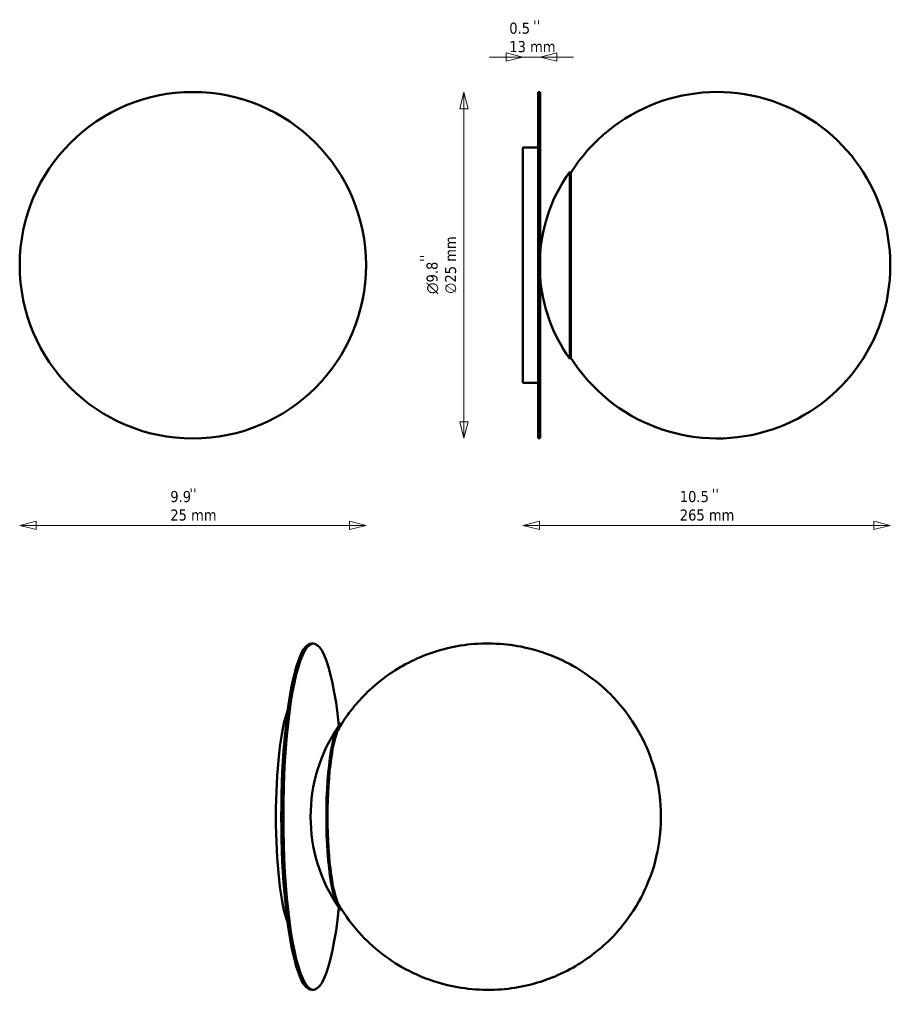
# Model space of a CAD drawing. Header units: millimetres. Extents: x 103 to 732, y 192 to 904.
import ezdxf

# ---------------------------------------------------------------- set-up
doc = ezdxf.new("R2010")
doc.units = ezdxf.units.MM
doc.header["$LTSCALE"] = 4
for name, color, linetype, lineweight in [('Symbol (ISO)', 7, 'Continuous', 50), ('Widoczne (ISO)', 7, 'Continuous', 50), ('Wymiar (ISO)', 7, 'Continuous', 18)]:
    doc.layers.add(name, color=color, linetype=linetype, lineweight=lineweight)
doc.styles.add('Tekst notatki (ISO)', font='tahoma.ttf')
doc.dimstyles.new('Domyślne (ISO)', dxfattribs={"dimscale": 4, "dimtxt": 2, "dimasz": 3, "dimexe": 3.175, "dimexo": 0, "dimgap": 0.762, "dimtad": 1, "dimdec": 1, "dimlfac": 0.03937, "dimrnd": 1e-08, "dimzin": 0, "dimdsep": 46, "dimtxsty": 'Tekst notatki (ISO)', "dimblk": 'Filled-1', "dimcen": 0.09, "dimdle": 10, "dimse1": 1, "dimse2": 1, "dimclrd": 256, "dimclre": 256, "dimclrt": 256, "dimadec": 0, "dimazin": 0, "dimtfac": 1, "dimtmove": 0, "dimatfit": 3, "dimfxl": 1, "dimtolj": 1, "dimlwd": 15, "dimlwe": 15, "dimarcsym": 0})

# ---------------------------------------------------------------- blocks, each defined once
blk = doc.blocks.new('Filled-1')
at = {"color": 0}
for p, q in [((0, 0), (-1, 0.25)), ((-1, 0.25), (-1, -0.25)), ((-1, 0), (0, 0)), ((-1, -0.25), (0, 0))]:
    blk.add_line(p, q, dxfattribs=at)
at = {"color": 0, "flags": 128}
blk.add_lwpolyline([(-1, -0.25), (0, 0), (-1, 0.25), (-1, -0.25)], dxfattribs=at)
at = {"color": 0}
blk.add_solid([(-1, -0.25), (0, 0), (-1, 0.25), (-1, -0.25)], dxfattribs=at)
blk = doc.blocks.new('*D5')
at = {"layer": 'Defpoints', "color": 0, "transparency": 16777216}
for p in [(477.86, 851.2), (424.29, 601.2), (477.86, 601.2)]:
    blk.add_point(p, dxfattribs=at)
at = {"layer": 'Wymiar (ISO)', "lineweight": 15, "transparency": 16777216}
blk.add_line((424.29, 839.2), (424.29, 613.2), dxfattribs=at)
at = {"layer": 'Wymiar (ISO)', "lineweight": 15, "transparency": 16777216, "xscale": 12, "yscale": 12, "zscale": 12}
for p, rotation in [((424.29, 851.2), 90), ((424.29, 601.2), 270)]:
    blk.add_blockref('Filled-1', p, dxfattribs=dict(at, rotation=rotation))
at = {"layer": 'Wymiar (ISO)', "lineweight": 18, "transparency": 16777216, "insert": (397.32, 705.45), "char_height": 8, "attachment_point": 1, "rotation": 90, "style": 'Tekst notatki (ISO)'}
blk.add_mtext('\\A1;{\\fAIGDT|b0|i0;\\ln}\\fTahoma|b0|i0;{\\H8.0000;9.8}\\P∅25 mm', dxfattribs=at)
blk = doc.blocks.new('*D6')
at = {"layer": 'Defpoints', "color": 0, "transparency": 16777216}
for p in [(479.36, 876.55), (479.36, 851.2), (466.86, 811.2)]:
    blk.add_point(p, dxfattribs=at)
at = {"layer": 'Wymiar (ISO)', "lineweight": 15, "transparency": 16777216}
for p, q in [((454.86, 876.55), (442.86, 876.55)), ((466.86, 876.55), (479.36, 876.55)), ((491.36, 876.55), (503.36, 876.55))]:
    blk.add_line(p, q, dxfattribs=at)
at = {"layer": 'Wymiar (ISO)', "lineweight": 15, "transparency": 16777216, "xscale": 12, "yscale": 12, "zscale": 12}
blk.add_blockref('Filled-1', (466.86, 876.55), dxfattribs=at)
at = {"layer": 'Wymiar (ISO)', "lineweight": 15, "transparency": 16777216, "xscale": 12, "yscale": 12, "zscale": 12, "rotation": 180}
blk.add_blockref('Filled-1', (479.36, 876.55), dxfattribs=at)
at = {"layer": 'Wymiar (ISO)', "lineweight": 18, "transparency": 16777216, "insert": (457.09, 901.43), "char_height": 8, "attachment_point": 1, "style": 'Tekst notatki (ISO)'}
blk.add_mtext('\\A1;0.5\\P13 mm', dxfattribs=at)
blk = doc.blocks.new('*D7')
at = {"layer": 'Defpoints', "color": 0, "transparency": 16777216}
for p in [(732.3, 726.09), (466.86, 641.2), (466.86, 538.28)]:
    blk.add_point(p, dxfattribs=at)
at = {"layer": 'Wymiar (ISO)', "lineweight": 15, "transparency": 16777216}
blk.add_line((720.3, 538.28), (478.86, 538.28), dxfattribs=at)
at = {"layer": 'Wymiar (ISO)', "lineweight": 15, "transparency": 16777216, "xscale": 12, "yscale": 12, "zscale": 12, "rotation": 180}
blk.add_blockref('Filled-1', (466.86, 538.28), dxfattribs=at)
at = {"layer": 'Wymiar (ISO)', "lineweight": 15, "transparency": 16777216, "xscale": 12, "yscale": 12, "zscale": 12}
blk.add_blockref('Filled-1', (732.3, 538.28), dxfattribs=at)
at = {"layer": 'Wymiar (ISO)', "lineweight": 18, "transparency": 16777216, "insert": (580.24, 563.15), "char_height": 8, "attachment_point": 1, "style": 'Tekst notatki (ISO)'}
blk.add_mtext('\\A1;10.5\\P265 mm', dxfattribs=at)
blk = doc.blocks.new('*D8')
at = {"layer": 'Defpoints', "color": 0, "transparency": 16777216}
for p in [(103.46, 726.2), (353.68, 726.2), (103.46, 538.28)]:
    blk.add_point(p, dxfattribs=at)
at = {"layer": 'Wymiar (ISO)', "lineweight": 15, "transparency": 16777216}
blk.add_line((341.68, 538.28), (115.46, 538.28), dxfattribs=at)
at = {"layer": 'Wymiar (ISO)', "lineweight": 15, "transparency": 16777216, "xscale": 12, "yscale": 12, "zscale": 12, "rotation": 180}
blk.add_blockref('Filled-1', (103.46, 538.28), dxfattribs=at)
at = {"layer": 'Wymiar (ISO)', "lineweight": 15, "transparency": 16777216, "xscale": 12, "yscale": 12, "zscale": 12}
blk.add_blockref('Filled-1', (353.68, 538.28), dxfattribs=at)
at = {"layer": 'Wymiar (ISO)', "lineweight": 18, "transparency": 16777216, "insert": (212.24, 563.15), "char_height": 8, "attachment_point": 1, "style": 'Tekst notatki (ISO)'}
blk.add_mtext('\\A1;9.9\\P25 mm', dxfattribs=at)

msp = doc.modelspace()

# ---------------------------------------------------------------- linework, layer by layer
at = {"layer": 'Widoczne (ISO)'}
for p, q in [((477.86, 601.2), (477.86, 851.2)), ((477.86, 851.2), (479.36, 851.2)), ((479.36, 601.2), (479.36, 851.2)), ((466.86, 811.2), (466.86, 641.2)), ((466.86, 811.2), (471.2, 811.2)), ((472.36, 811.2), (472.32, 811.16)), ((472.36, 811.2), (476.36, 811.2)), ((476.36, 811.2), (476.39, 811.16)), ((477.52, 811.2), (477.86, 811.2)), ((500.74, 793.7), (500.74, 658.7)), ((501.56, 793.12), (500.74, 793.7)), ((501.56, 793.12), (501.56, 659.28)), ((732.3, 726.09), (732.3, 726.31)), ((501.56, 659.28), (500.74, 658.7)), ((466.86, 641.2), (477.86, 641.2)), ((477.86, 601.2), (479.36, 601.2)), ((314.13, 452.93), (315.61, 452.93)), ((314.13, 202.93), (315.61, 202.93))]:
    msp.add_line(p, q, dxfattribs=at)
msp.add_circle((228.57, 726.2), 125.11, dxfattribs=at)
for centre, radius, start, end in [((607.3, 726.31), 125, 0, 147.77182), ((595.08, 726.2), 116, 144.41595, 176.04543), ((607.3, 726.09), 125, 212.22818, 0), ((595.08, 726.2), 116, 183.95457, 215.58405), ((429.57, 327.93), 116, 145.67057, 214.32943)]:
    msp.add_arc(centre, radius, start, end, dxfattribs=at)
for centre, major_axis, start_param, end_param in [((315.61, 327.93), (0, 125), 5.266846, 10.441117), ((314.13, 327.93), (0, 125), 0, 3.141593), ((303.3, 327.93), (0, 85), 0.439063, 2.702529), ((336.67, 327.93), (0, -67.5), 3.172909, 6.251869), ((337.47, 327.93), (0, -66.92), 3.355301, 6.069477)]:
    msp.add_ellipse(centre, major_axis=major_axis, ratio=0.173648, start_param=start_param, end_param=end_param, dxfattribs=at)
for points, knots in [([(471.2, 811.2), (471.2, 811.2), (471.24, 811.2), (471.48, 811.19), (471.77, 811.18), (472.41, 811.16), (472.76, 811.15), (473.54, 811.14), (473.96, 811.14), (474.76, 811.14), (475.18, 811.14), (475.82, 811.15), (476.07, 811.16), (476.62, 811.17), (476.9, 811.18), (477.28, 811.19), (477.39, 811.19), (477.5, 811.2), (477.52, 811.2), (477.52, 811.2)], [-1.8522793, -1.8522793, -1.8522793, -1.8522793, -1.7851021, -1.7851021, -1.6670513, -1.6670513, -1.5744374, -1.5744374, -1.4818234, -1.4818234, -1.3892094, -1.3892094, -1.328096, -1.328096, -1.2317723, -1.2317723, -1.1576771, -1.1576771, -1.1113676, -1.1113676, -1.1113676, -1.1113676]), ([(333.45, 265.15), (333.91, 264.34), (334.4, 263.52), (338.4, 256.98), (343.03, 250.17), (355.16, 237.28), (360.84, 231.97), (379.04, 218.79), (393.92, 210.73), (425.32, 203.17), (439.84, 202.06), (467, 204.7), (479.53, 208.16), (502.41, 217.79), (512.13, 224.16), (530.12, 238.55), (536.72, 246.3), (549.6, 263.48), (553.23, 271.17), (561.32, 289.44), (562.56, 295.81), (564.18, 303.17), (564.53, 305.05), (565.2, 308.98), (565.47, 310.88), (565.96, 314.81), (566.13, 316.73), (566.43, 320.62), (566.52, 322.53), (566.62, 326.18), (566.64, 327.91), (566.59, 331.39), (566.53, 333.12), (566.33, 336.62), (566.2, 338.36), (565.86, 341.87), (565.66, 343.59), (564.68, 350.52), (564.17, 356.17), (557.48, 375.41), (554.75, 383.56), (542.21, 402.52), (537.37, 409.08), (525.14, 421.27), (519.33, 426.34), (500.92, 438.88), (485.97, 446.34), (454.94, 453.04), (440.51, 453.79), (413.62, 450.6), (401.26, 446.9), (378.69, 436.88), (369.17, 430.37), (351.53, 415.73), (345.13, 407.94), (337.53, 397.46), (335.3, 393.91), (333.45, 390.71)], [4.421265, 4.421265, 4.421265, 4.421265, 4.435383, 4.435383, 4.53, 4.53, 4.587183, 4.587183, 4.670622, 4.670622, 4.729305, 4.729305, 4.785384, 4.785384, 4.850457, 4.850457, 4.939879, 4.939879, 5.086354, 5.086354, 5.38043, 5.38043, 5.504852, 5.504852, 5.667038, 5.667038, 5.873932, 5.873932, 6.12178, 6.12178, 6.3631, 6.3631, 6.596709, 6.596709, 6.80105, 6.80105, 6.968009, 6.968009, 7.391124, 7.391124, 7.597066, 7.597066, 7.682547, 7.682547, 7.736338, 7.736338, 7.816527, 7.816527, 7.8746, 7.8746, 7.930927, 7.930927, 7.997056, 7.997056, 8.088959, 8.088959, 8.145106, 8.145106, 8.145106, 8.145106])]:
    msp.add_open_spline(points, degree=3, knots=knots, dxfattribs=at)

# ---------------------------------------------------------------- texts
at = {"layer": 'Symbol (ISO)', "char_height": 8, "attachment_point": 1, "style": 'Tekst notatki (ISO)'}
for insert in [(474.29, 903.12), (226.1, 565.18), (603.32, 564.91)]:
    msp.add_mtext("\\fTahoma|b0|i0;''", dxfattribs=dict(at, insert=insert))
at = {"layer": 'Symbol (ISO)', "insert": (392.54, 728.55), "char_height": 8, "attachment_point": 1, "rotation": 90, "style": 'Tekst notatki (ISO)'}
msp.add_mtext("\\fTahoma|b0|i0;''", dxfattribs=at)

# ---------------------------------------------------------------- dimensions: what is measured, and where the dimension line sits
at = {"layer": 'Wymiar (ISO)', "lineweight": 18}
for base, p1, p2, angle, text, override, picture, middle in [((479.36, 876.55), (466.86, 811.2), (479.36, 851.2), 180, '<>\\P13 mm', {"dimgap": 0.762, "dimdec": 1, "dimlfac": 0.03937, "dimpost": '\\X', "dimse1": 1, "dimse2": 1, "dimtol": 0, "dimlim": 0, "dimtp": 0, "dimtm": 0, "dimtdec": 2, "dimtofl": 1, "dimatfit": 1, "dimtvp": -0.25}, '*D6', (473.11, 876.55)), ((424.29, 601.2), (477.86, 851.2), (477.86, 601.2), 90, '{\\fAIGDT|b0|i0;\\ln}\\fTahoma|b0|i0;{\\H8.0000;<>}\\P∅25 mm', {"dimgap": 0.762, "dimdec": 1, "dimlfac": 0.03937, "dimpost": '\\X', "dimse1": 1, "dimse2": 1, "dimtol": 0, "dimlim": 0, "dimtp": 0, "dimtm": 0, "dimtdec": 2, "dimtofl": 0, "dimatfit": 1, "dimtvp": -0.25}, '*D5', (424.29, 726.2)), ((103.46, 538.28), (353.68, 726.2), (103.46, 726.2), 180, '<>\\P25 mm', {"dimgap": 0.762, "dimdec": 1, "dimlfac": 0.03937, "dimpost": '\\X', "dimse1": 1, "dimse2": 1, "dimtol": 0, "dimlim": 0, "dimtp": 0, "dimtm": 0, "dimtdec": 2, "dimtofl": 0, "dimatfit": 1, "dimtvp": -0.25}, '*D8', (228.57, 538.28)), ((466.86, 538.28), (732.3, 726.09), (466.86, 641.2), 180, '<>\\P265 mm', {"dimgap": 0.762, "dimdec": 1, "dimlfac": 0.03937, "dimpost": '\\X', "dimse1": 1, "dimse2": 1, "dimtol": 0, "dimlim": 0, "dimtp": 0, "dimtm": 0, "dimtdec": 2, "dimtofl": 0, "dimatfit": 1, "dimtvp": -0.25}, '*D7', (599.58, 538.28))]:
    dim = msp.add_linear_dim(base=base, p1=p1, p2=p2, angle=angle, text=text, dimstyle='Domyślne (ISO)', override=override, dxfattribs=at)
    dim.commit()
    dim.dimension.update_dxf_attribs({"geometry": picture, "text_midpoint": middle, "dimtype": 160})

doc.saveas('drawing.dxf')
